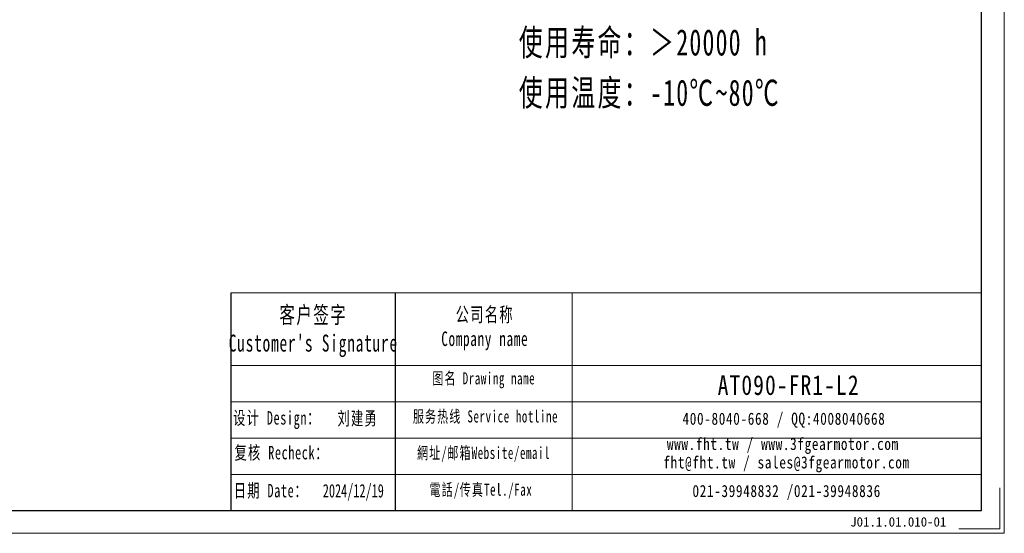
# Model space of a CAD drawing. Header units: millimetres. Extents: x -5 to 725, y 0 to 513.
# Tile 5 of 10: x 350 to 725, y 0 to 196. Entities that reach past the tile are written whole.
import ezdxf

# ---------------------------------------------------------------- set-up
doc = ezdxf.new("R2010")
doc.units = ezdxf.units.MM
doc.layers.add('6文字层', color=3, linetype='Continuous')
doc.layers.add('7标注层', color=4, linetype='Continuous')
for name, color, linetype, lineweight in [('SLD-0', 7, 'Continuous', 18), ('图框_外框线', 7, 'Continuous', 18), ('尺寸线层', 3, 'Continuous', 18)]:
    doc.layers.add(name, color=color, linetype=linetype, lineweight=lineweight)
doc.styles.add('宋体', font='SimSun.ttf', dxfattribs={"width": 0.8})
doc.styles.add('标准', font='txt', dxfattribs={"width": 0.667})
doc.styles.add('样式 1', font='SimSun.ttf')

msp = doc.modelspace()

# ---------------------------------------------------------------- linework, layer by layer
msp.add_line((492.81989, 91.40624), (492.81989, 8.41058))
at = {"layer": '7标注层', "color": 0}
msp.add_line((430.21263, 91.40624), (430.21263, 8.42477), dxfattribs=at)
at = {"layer": '图框_外框线'}
for p, q in [((430.21263, 91.40624), (492.81989, 91.40624)), ((492.81989, 91.40624), (492.81989, 8.42477)), ((492.81989, 91.40624), (716.34582, 91.40624)), ((560.27501, 91.40624), (560.27501, 8.42477)), ((430.21263, 63.71526), (492.81989, 63.71526)), ((492.81989, 63.71526), (716.34582, 63.71526)), ((430.21263, 49.86977), (716.34582, 49.86977)), ((430.21263, 36.02428), (716.34582, 36.02428)), ((430.21263, 22.17879), (716.34582, 22.17879))]:
    msp.add_line(p, q, dxfattribs=at)
at = {"layer": '图框_外框线', "color": 3}
msp.add_lwpolyline([(-1.09552, -0.2191), (724.98969, -0.2191), (724.98969, 513.22686), (-1.09552, 513.22686)], close=True, dxfattribs=at)
at = {"layer": '图框_外框线', "color": 3, "lineweight": 25}
msp.add_lwpolyline([(42.12384, 8.42477), (716.34582, 8.42477), (716.34582, 504.58299), (42.12384, 504.58299)], close=True, dxfattribs=at)
at = {"layer": '图框_外框线', "color": 3}
msp.add_lwpolyline([(723.26091, 17.06864), (723.26091, 1.50967), (707.70194, 1.50967)], dxfattribs=at)

# ---------------------------------------------------------------- texts
at = {"layer": '6文字层', "insert": (666.25703, 5.94587), "char_height": 3.5910247, "width": 44.4306441, "attachment_point": 1, "style": '样式 1'}
msp.add_mtext('J01.1.01.010-01', dxfattribs=at)
at = {"layer": 'SLD-0', "color": 1, "attachment_point": 2}
for s, insert, char_height, width, style in [("{\\fNSimSun|b0|i0|c134|p49;\\T1.1;客户签字\\PCustomer's Signature}", (461.62418, 86.2833), 6.4612293, 80.3783586, '标准'), ('{\\fNSimSun|b0|i0|c134|p49;\\T1.1;公司名称\\PCompany name}', (526.97527, 85.94031), 5.5381965, 71.7023533, '标准'), ('{\\fNSimSun|b0|i0|c134|p49;\\T1.1;图名 Drawing name}', (526.59671, 61.16304), 4.6151638, 59.0218728, '标准'), ('\\pt32.30613;{\\H1.36055x;\\T1.1;\\C256;AT090-FR1-L2}', (642.80567, 60.04863), 5.5381965, 47.0214666, '宋体'), ('{\\fNSimSun|b0|i0|c134|p49;\\T1.1;设计 \\fNSimSun|b0|i0|c0|p49;Design\\fNSimSun|b0|i0|c134|p49;：}', (447.72014, 46.34371), 5.1300353, 32.8032013, '标准'), ('{\\fNSimSun|b0|i0|c134|p49;\\T1.1;刘建勇}', (478.55367, 46.15353), 5.1300353, 32.8032013, '标准'), ('{\\fNSimSun|b0|i0|c134|p49;\\T1.1;服务热线 Service hotline}', (527.25117, 46.65075), 4.6151638, 65.7560364, '标准'), ('\\T1.1;400-8040-668 / QQ:4008040668', (641.01671, 45.7689), 4.6151638, 134.3723823, '宋体'), ('{\\fNSimSun|b0|i0|c134|p49;\\T1.1;复核 \\fNSimSun|b0|i0|c0|p49;Recheck\\fNSimSun|b0|i0|c134|p49;：}', (449.53294, 33.0983), 5.1300353, 91.442921, '标准'), ('\\T1.1;www.fht.tw / www.3fgearmotor.com ', (640.59117, 36.15613), 4.6151638, 134.5236484, '宋体'), ('{\\fNSimSun|b0|i0|c134|p49;\\T1.1;網址/邮箱Website/email}', (526.53255, 32.74598), 4.6151638, 68.4458446, '标准'), ('\\pt55.38197;{\\T1.1;fht@fht.tw / sales@3fgearmotor.com }', (641.99768, 29.12846), 4.6151638, 134.5236484, '宋体'), ('{\\fNSimSun|b0|i0|c134|p49;\\T1.1;日期 Date：}', (445.4198, 18.62837), 5.1300353, 32.8032013, '标准'), ('{\\fNSimSun|b0|i0|c134|p49;2024/12/19}', (476.87321, 18.56861), 5.1300353, 32.8032013, '标准'), ('{\\fNSimSun|b0|i0|c134|p49;\\T1.1;電話/传真Tel./Fax}', (525.49855, 18.73281), 4.6151638, 69.2690476, '标准'), ('\\T1.1;021-39948832 /021-39948836 ', (642.04594, 18.21671), 4.6151638, 102.7189819, '宋体')]:
    msp.add_mtext(s, dxfattribs=dict(at, insert=insert, char_height=char_height, width=width, style=style))
at = {"layer": '尺寸线层', "insert": (539.92416, 345.3369), "char_height": 10, "width": 195.0604746, "attachment_point": 1, "line_spacing_factor": 1.15057, "style": '标准'}
msp.add_mtext('{\\fNSimSun|b0|i0|c134|p49;\\T1.1;性能参数：\\P减速比：1:12~100\\P额定输出力矩：40-78 N.m\\P最大加速力矩：1.5倍额定扭矩\\P额定输入转速：3000 rpm\\P容许径向力：1700 N\\P容许轴向力：850 N\\P回程间隙：≤12 arcmin\\P使用寿命：＞20000 h\\P使用温度：-10℃~80℃}', dxfattribs=at)

doc.saveas('drawing.dxf')
